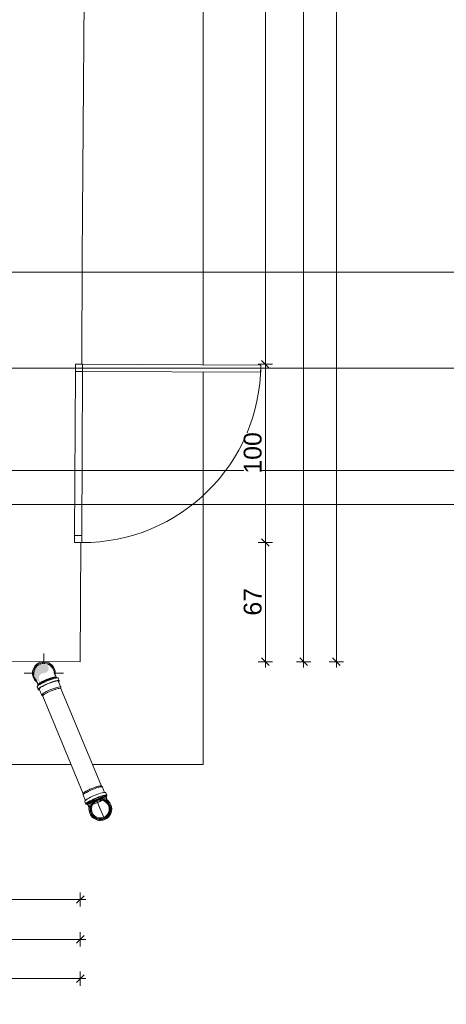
# Model space of a CAD drawing. Header units: millimetres. Extents: x -68772 to 137055, y -73300 to 19650.
# Tile 64 of 212: x 43802 to 46198, y -2805 to 2721. Entities that reach past the tile are written whole.
import ezdxf

# ---------------------------------------------------------------- set-up
doc = ezdxf.new("R2010")
doc.units = ezdxf.units.MM
doc.header["$MEASUREMENT"] = 0
doc.set_wipeout_variables(frame=1)
doc.linetypes.add('Wipeout_Contour', pattern=[1000, 0, -1000])
for name, color, linetype, lineweight in [('Center Line_Nr_pióra__7', 7, 'Continuous', 5), ('Dimensions_Nr_pióra__7', 7, 'Continuous', 5), ('Doors_Nr_pióra__7', 7, 'Continuous', 5), ('Drop_Nr_pióra__7', 7, 'Continuous', 5), ('Floors_Nr_pióra__7', 7, 'Continuous', 5), ('Pipe Fittings_Nr_pióra__7', 7, 'Continuous', 5), ('Pipes_Nr_pióra__7', 7, 'Continuous', 5), ('Room Tags_Nr_pióra__7', 7, 'Continuous', 5), ('Spot Elevations_Nr_pióra__7', 7, 'Continuous', 5), ('Walls_Nr_pióra__93', 7, 'Continuous', 20)]:
    doc.layers.add(name, color=color, linetype=linetype, lineweight=lineweight)
for name, color, linetype in [('Dimensions', 7, 'Continuous'), ('Doors', 7, 'Continuous'), ('Pipe Fittings', 7, 'Continuous'), ('Room Tags', 7, 'Continuous'), ('Spot Elevations', 7, 'Continuous')]:
    doc.layers.add(name, color=color, linetype=linetype)
doc.styles.add('GENERATED_STYLE_1', font='arial.ttf')
doc.dimstyles.new('GENERATED_STYLE__3', dxfattribs={"dimtxt": 100, "dimasz": 40.305087, "dimexe": 0.18, "dimexo": 0.164042, "dimgap": 0.09, "dimtad": 1, "dimtih": 1, "dimtoh": 1, "dimdec": 0, "dimlfac": 0.1, "dimzin": 0, "dimdsep": 46, "dimtxsty": 'GENERATED_STYLE_1', "dimblk": 'ARROWHEAD_6', "dimblk1": 'ARROWHEAD_6', "dimblk2": 'ARROWHEAD_6', "dimcen": 0.09, "dimse1": 1, "dimse2": 1, "dimclrd": 7, "dimclre": 7, "dimclrt": 7, "dimadec": 1, "dimazin": 0, "dimtfac": 1, "dimtdec": 4, "dimtmove": 0, "dimatfit": 3, "dimfxl": 0, "dimtolj": 1, "dimtzin": 0, "dimarcsym": 0})
doc.dimstyles.new('GENERATED_STYLE__8', dxfattribs={"dimtxt": 100, "dimasz": 40.305087, "dimexe": 0.18, "dimexo": 0.0625, "dimgap": 0.09, "dimtad": 1, "dimtih": 1, "dimtoh": 1, "dimdec": 0, "dimlfac": 0.1, "dimzin": 0, "dimdsep": 46, "dimtxsty": 'GENERATED_STYLE_1', "dimblk": 'ARROWHEAD_6', "dimblk1": 'ARROWHEAD_6', "dimblk2": 'ARROWHEAD_6', "dimcen": 0.09, "dimse1": 1, "dimse2": 1, "dimclrd": 7, "dimclre": 7, "dimclrt": 7, "dimadec": 1, "dimazin": 0, "dimtfac": 1, "dimtdec": 4, "dimtmove": 0, "dimatfit": 3, "dimfxl": 0, "dimtolj": 1, "dimtzin": 0, "dimarcsym": 0})
doc.dimstyles.new('GENERATED_STYLE__9', dxfattribs={"dimtxt": 100, "dimasz": 40.305087, "dimexe": 0.18, "dimexo": 0.0625, "dimgap": 0.09, "dimtad": 1, "dimdec": 0, "dimlfac": 0.1, "dimzin": 0, "dimdsep": 46, "dimtxsty": 'GENERATED_STYLE_1', "dimblk": 'ARROWHEAD_6', "dimblk1": 'ARROWHEAD_6', "dimblk2": 'ARROWHEAD_6', "dimcen": 0.09, "dimse1": 1, "dimse2": 1, "dimclrd": 7, "dimclre": 7, "dimclrt": 7, "dimadec": 1, "dimazin": 0, "dimtfac": 1, "dimtdec": 4, "dimtmove": 0, "dimatfit": 3, "dimfxl": 0, "dimtolj": 1, "dimtzin": 0, "dimarcsym": 0})

# ---------------------------------------------------------------- blocks, each defined once
blk = doc.blocks.new('Plumbing-Bend-Valsir-Triplus-Negative-01 - Standard-8962052-Rzut', base_point=(0, 0))
at = {"layer": 'Pipe Fittings_Nr_pióra__7', "color": 7, "linetype": 'Continuous', "lineweight": 5}
for p, q in [((32282.1, -1580), (32287.6, -1584.7)), ((32288, -1585.3), (32300.5, -1615.4)), ((32180, -1629.4), (32180.6, -1622.3)), ((32192.7, -1660.2), (32180.2, -1630.1)), ((32306.9, -1617), (32312.9, -1631.6)), ((32308, -1642.2), (32308.5, -1643.4)), ((32308.5, -1643.4), (32309.3, -1645.5)), ((32309.3, -1645.5), (32310.2, -1647.5)), ((32309.6, -1637.2), (32310.1, -1638.5)), ((32310.2, -1647.5), (32311, -1649.6)), ((32311, -1649.6), (32311.9, -1651.6)), ((32311.9, -1651.6), (32312.7, -1653.6)), ((32312.7, -1653.6), (32313.5, -1655.5)), ((32313.5, -1655.5), (32314.3, -1657.4)), ((32314.3, -1657.4), (32315.1, -1659.3)), ((32195.4, -1680.5), (32189.3, -1665.9)), ((32202.3, -1683.3), (32201.7, -1682.1)), ((32206.9, -1685.6), (32206.4, -1684.5)), ((32207.2, -1686.4), (32206.9, -1685.6)), ((32208.1, -1688.4), (32207.2, -1686.4)), ((32208.9, -1690.5), (32208.1, -1688.4)), ((32209.8, -1692.5), (32208.9, -1690.5)), ((32210.6, -1694.5), (32209.8, -1692.5)), ((32211.4, -1696.5), (32210.6, -1694.5)), ((32212.2, -1698.4), (32211.4, -1696.5)), ((32213, -1700.3), (32212.2, -1698.4)), ((32213.8, -1702.2), (32213, -1700.3)), ((32255, -1658.1), (32297.3, -1759.7)), ((32257, -1662.8), (32257.7, -1664.5)), ((32257.7, -1664.5), (32276.2, -1708.9)), ((32315.1, -1659.3), (32315.4, -1660.1))]:
    blk.add_line(p, q, dxfattribs=at)
for radius, start, end in [(63.7, 112.583, 292.583), (58.4, 112.583, 292.583), (63.7, 292.583, 112.583), (58.4, 292.583, 112.583), (55.3, 292.583, 112.583), (55, 292.583, 112.583), (55.3, 112.583, 292.583), (55, 112.583, 292.583), (50, 112.583, 292.583), (50, 162.0669, 166.3164), (50, 135.9436, 139.6973), (50, 292.583, 112.583), (50, 85.4686, 89.2224), (50, 58.8495, 63.099), (50, 33.6201, 36.1787), (50, 8.9871, 11.5458), (50, 188.9871, 191.5458), (50, 213.6201, 216.1787), (50, 238.8495, 243.099), (50, 265.4686, 269.2224), (50, 315.9436, 319.6973), (50, 342.0669, 346.3164)]:
    blk.add_arc((32276.2, -1708.9), radius, start, end, dxfattribs=at)
for centre, major_axis, start_param, end_param in [((32234.1, -1607.7), (53.9, 22.4), 1.570797, 3.365992), ((32231.5, -1601.5), (50.8, 21.1), 1.570797, 2.903684), ((32231.5, -1601.5), (50.8, 21.1), 0.708307, 1.570797), ((32234.1, -1607.7), (53.9, 22.4), 6.058786, 7.853982), ((32231.5, -1601.5), (50.8, 21.1), 0.237909, 0.697053), ((32231.5, -1601.5), (50.8, 21.1), 0.078581, 0.2244), ((32231.5, -1601.5), (50.8, 21.1), 2.917193, 3.063012), ((32248.1, -1641.4), (58.8, 24.4), 1.570797, 3.141593), ((32254.2, -1656.1), (58.8, 24.4), 1.570797, 3.58749), ((32254.2, -1656.1), (53.9, 22.4), 1.570797, 3.365992), ((32248.1, -1641.4), (58.8, 24.4), 0, 1.570797), ((32254.2, -1656.1), (58.8, 24.4), 5.837288, 7.853982), ((32254.2, -1656.1), (53.9, 22.4), 6.058786, 7.853982), ((32256.2, -1660.9), (53.9, 22.4), 5.94784, 7.584816), ((32256.2, -1660.9), (51.1, 21.2), 0.678669, 1.230963), ((32257.7, -1664.5), (50.8, 21.1), 0.2618, 0.9981), ((32256.2, -1660.9), (51.1, 21.2), 6.058786, 6.956384), ((32257.7, -1664.5), (50.8, 21.1), 0.631823, 0.711159), ((32257.7, -1664.5), (50.8, 21.1), 0, 0.237292), ((32257.7, -1664.5), (50.8, 21.1), 0, 0.2244), ((32256.2, -1660.9), (53.9, 22.4), 1.839962, 3.476939), ((32256.2, -1660.9), (51.1, 21.2), 2.468394, 3.365992), ((32257.7, -1664.5), (50.8, 21.1), 2.904301, 3.141593), ((32257.7, -1664.5), (50.8, 21.1), 2.917193, 3.141593), ((32257.7, -1664.5), (50.8, 21.1), 2.143493, 2.879793), ((32256.2, -1660.9), (51.1, 21.2), 1.912921, 2.462924), ((32257.7, -1664.5), (50.8, 21.1), 2.433286, 2.50977), ((32257.7, -1664.5), (46.2, 19.2), 4.153304, 4.238157), ((32257.7, -1664.5), (46.2, 19.2), 4.162844, 4.712389), ((32257.7, -1664.5), (46.2, 19.2), 4.305624, 4.712389), ((32257.7, -1664.5), (46.2, 19.2), 4.712389, 5.266373), ((32257.7, -1664.5), (46.2, 19.2), 4.712389, 5.119155), ((32257.7, -1664.5), (46.2, 19.2), 5.186622, 5.273423)]:
    blk.add_ellipse(centre, major_axis=major_axis, ratio=0.156434, start_param=start_param, end_param=end_param, dxfattribs=at)
blk = doc.blocks.new('Plumbing-Bend-Valsir-Triplus-Negative-01 - Standard-V10-Rzut')
at = {"layer": 'Pipe Fittings_Nr_pióra__7', "color": 7, "linetype": 'Continuous', "lineweight": 5}
for p, q in [((31914.7, -983), (31915.3, -984.5)), ((31915.3, -984.5), (31916, -986.1)), ((31916, -986.1), (31916.7, -987.8)), ((31916.7, -987.8), (31917.4, -989.5)), ((31917.4, -989.5), (31918.1, -991.2)), ((31918.1, -991.2), (31918.8, -993)), ((31918.8, -993), (31919.6, -994.9)), ((32016.5, -941.3), (32016.1, -940.5)), ((32017.1, -942.8), (32016.5, -941.3)), ((32017.8, -944.5), (32017.1, -942.8)), ((32018.5, -946.1), (32017.8, -944.5)), ((32019.2, -947.8), (32018.5, -946.1)), ((32019.9, -949.6), (32019.2, -947.8)), ((32020.7, -951.4), (32019.9, -949.6)), ((32021.4, -953.3), (32020.7, -951.4)), ((32022.2, -955.2), (32021.4, -953.3)), ((32023, -957.1), (32022.2, -955.2)), ((32023.8, -959), (32023, -957.1)), ((32024.7, -961), (32023.8, -959)), ((32025.5, -963), (32024.7, -961)), ((32026.4, -965.1), (32025.5, -963)), ((32027.2, -967.1), (32026.4, -965.1)), ((32028.1, -969.2), (32027.2, -967.1)), ((32028.1, -969.2), (32028.6, -970.4)), ((32032.7, -971.5), (32033.2, -972.7)), ((32039.6, -974.3), (32045.7, -989)), ((32042.3, -994.6), (32054.8, -1024.7)), ((31919.6, -994.9), (31920.4, -996.7)), ((31920.4, -996.7), (31921.2, -998.7)), ((31921.2, -998.7), (31922, -1000.6)), ((31922, -1000.6), (31922.8, -1002.6)), ((31928.1, -1037.9), (31922, -1023.2)), ((31922.8, -1002.6), (31923.7, -1004.6)), ((31923.7, -1004.6), (31924.5, -1006.6)), ((31924.5, -1006.6), (31925.3, -1008.7)), ((31925.4, -1017.6), (31924.9, -1016.4)), ((31925.3, -1008.7), (31926.2, -1010.7)), ((31926.2, -1010.7), (31926.5, -1011.4)), ((31927, -1012.6), (31926.5, -1011.4)), ((31947, -1069.6), (31934.5, -1039.4)), ((32054.9, -1025.4), (32054.4, -1032.6)), ((31952.9, -1074.8), (31947.4, -1070.1))]:
    blk.add_line(p, q, dxfattribs=at)
for radius, start, end in [(63.7, 353.7828, 112.583), (63.7, 112.583, 231.3294), (58.4, 112.583, 220.1009), (55, 168.7754, 176.3077), (55, 162.9115, 164.0115), (55, 153.7754, 161.3077), (55, 138.7755, 146.3077), (55, 137.1419, 139.7545), (55, 123.7754, 131.3077), (55, 112.583, 116.3077), (58.4, 4.4692, 112.583), (55, 108.7754, 112.583), (55, 93.7754, 101.3077), (55, 85.9282, 87.971), (55, 82.583, 86.3077), (55, 37.583, 67.583), (55, 58.7837, 63.166), (55, 34.6511, 35.4401), (55, 183.7754, 187.583)]:
    blk.add_arc((31958.8, -945.9), radius, start, end, dxfattribs=at)
for centre, major_axis, start_param, end_param in [((31980.8, -998.8), (58.8, 24.4), 1.570796, 3.141593), ((31977.3, -990.3), (50.8, 21.1), 1.570796, 2.228702), ((31977.3, -990.3), (50.8, 21.1), 2.044031, 2.217949), ((31978.8, -994), (53.9, 22.4), 1.570796, 2.124998), ((31977.3, -990.3), (50.8, 21.1), 1.570796, 1.978516), ((31977.3, -990.3), (50.8, 21.1), 0.237909, 1.570796), ((31977.3, -990.3), (50.8, 21.1), 1.163077, 1.570796), ((31978.8, -994), (53.9, 22.4), 6.159468, 7.853982), ((31980.8, -998.8), (58.8, 24.4), 0, 1.570796), ((31986.9, -1013.4), (58.8, 24.4), 5.837288, 7.853982), ((31986.9, -1013.4), (53.9, 22.4), 6.058786, 7.853982), ((31977.3, -990.3), (50.8, 21.1), 0.707139, 1.097562), ((31977.3, -990.3), (50.8, 21.1), 0.261799, 0.632972), ((31977.3, -990.3), (50.8, 21.1), 6.161474, 6.507585), ((31977.3, -990.3), (50.8, 21.1), 6.164175, 6.478884), ((31978.8, -994), (53.9, 22.4), 2.161916, 3.26531), ((31986.9, -1013.4), (58.8, 24.4), 1.570796, 3.58749), ((31977.3, -990.3), (50.8, 21.1), 2.917193, 3.263304), ((31977.3, -990.3), (50.8, 21.1), 2.948958, 3.260603), ((31977.3, -990.3), (50.8, 21.1), 2.289207, 2.903684), ((31977.3, -990.3), (50.8, 21.1), 2.508621, 2.879793), ((31986.9, -1013.4), (53.9, 22.4), 1.570796, 3.365992), ((31977.3, -990.3), (50.8, 21.1), 2.278935, 2.434454), ((32000.9, -1047.1), (53.9, 22.4), 1.570796, 3.365992), ((32000.9, -1047.1), (53.9, 22.4), 6.058786, 7.853982), ((32003.5, -1053.4), (50.8, 21.1), 1.096564, 1.164031), ((32003.5, -1053.4), (50.8, 21.1), 0.631823, 0.708307), ((32003.5, -1053.4), (50.8, 21.1), 2.917193, 2.985989), ((32003.5, -1053.4), (50.8, 21.1), 2.433286, 2.50977), ((32003.5, -1053.4), (50.8, 21.1), 1.977562, 2.045029)]:
    blk.add_ellipse(centre, major_axis=major_axis, ratio=0.156434, start_param=start_param, end_param=end_param, dxfattribs=at)
blk = doc.blocks.new('Дверь_порог_муляж - Дверь-8966037-Rzut')
at = {"layer": 'Doors_Nr_pióra__7', "color": 7, "linetype": 'Continuous', "lineweight": 5}
for p, q in [((-460, -172.5), (-500, -172.5)), ((-500, -172.5), (-500, -212.5)), ((-500, -212.5), (-460, -212.5)), ((460, -172.5), (-460, -172.5)), ((-460, -172.5), (-460, -212.5)), ((-460, -212.5), (-460, -172.5)), ((-460, -212.5), (460, -212.5)), ((460, -212.5), (460, -172.5)), ((500, -172.5), (460, -172.5)), ((460, -172.5), (460, -212.5)), ((460, -1212.5), (460, -212.5)), ((460, -212.5), (500, -212.5)), ((500, -212.5), (500, -172.5)), ((500, -212.5), (500, -1212.5)), ((500, -1212.5), (460, -1212.5))]:
    blk.add_line(p, q, dxfattribs=at)
blk.add_arc((500, -212.5), 1000, 180, 270, dxfattribs=at)
blk = doc.blocks.new('iv_Помещение_Площадь - iv_Помещение_Площадь-55347-Rzut')
at = {"layer": 'Room Tags_Nr_pióra__7', "color": 7, "linetype": 'Continuous', "lineweight": 5}
blk.add_line((-200, 0), (200, 0), dxfattribs=at)
blk.add_circle((0, 0), 250, dxfattribs=at)
blk = doc.blocks.new('Spot Elevations - Высотная отметка - Закрашенное значение-23738-Rzut', base_point=(-269.5, 0))
at = {"layer": 'Spot Elevations_Nr_pióra__7', "color": 7, "linetype": 'Continuous', "lineweight": 5}
blk.add_line((-419.5, 0), (430.5, 0), dxfattribs=at)
blk = doc.blocks.new('*D808')
at = {"layer": 'Dimensions_Nr_pióra__7', "color": 7, "linetype": 'Continuous', "lineweight": 5}
for p, q in [((43004, -2195.4), (42961.6, -2237.8)), ((42982.8, -2256.4), (42982.8, -2176.9)), ((44121.3, -2237.8), (44163.8, -2195.4)), ((44142.5, -2256.4), (44142.5, -2176.9)), ((42982.8, -2216.6), (44142.5, -2216.6)), ((44142.5, -2216.6), (44174.4, -2216.6))]:
    blk.add_line(p, q, dxfattribs=at)
at = {"color": 254, "linetype": 'Wipeout_Contour', "lineweight": 0, "ltscale": 174462.217232}
blk.add_wipeout([(43453.9, -2196.6), (43671.5, -2196.6), (43671.5, -2096.6), (43453.9, -2096.6)], dxfattribs=at).dxf.layer = 'Dimensions'
at = {"layer": 'Dimensions_Nr_pióra__7', "color": 7, "lineweight": 5, "insert": (43453.9, -2196.6), "char_height": 100, "attachment_point": 7, "style": 'GENERATED_STYLE_1'}
blk.add_mtext('\\A1;116', dxfattribs=at)
blk = doc.blocks.new('ARROWHEAD_6')
at = {"color": 0, "linetype": 'Continuous', "lineweight": 0}
for p, q in [((0, 0), (-1, 0)), ((-0.5, -0.5), (0.5, 0.5))]:
    blk.add_line(p, q, dxfattribs=at)
blk = doc.blocks.new('*D810')
at = {"layer": 'Dimensions_Nr_pióra__7', "color": 7, "linetype": 'Continuous', "lineweight": 5}
for p, q in [((35532.7, -2418.7), (35490.3, -2461.1)), ((35511.5, -2479.7), (35511.5, -2400.1)), ((44121.3, -2461.1), (44163.8, -2418.7)), ((44142.5, -2479.7), (44142.5, -2400.1)), ((35511.5, -2439.9), (44142.5, -2439.9)), ((44142.5, -2439.9), (44174.4, -2439.9))]:
    blk.add_line(p, q, dxfattribs=at)
at = {"color": 254, "linetype": 'Wipeout_Contour', "lineweight": 0, "ltscale": 159590.039735}
blk.add_wipeout([(39713.2, -2419.9), (39940.9, -2419.9), (39940.9, -2319.9), (39713.2, -2319.9)], dxfattribs=at).dxf.layer = 'Dimensions'
at = {"layer": 'Dimensions_Nr_pióra__7', "color": 7, "lineweight": 5, "insert": (39713.2, -2419.9), "char_height": 100, "attachment_point": 7, "style": 'GENERATED_STYLE_1'}
blk.add_mtext('\\A1;863', dxfattribs=at)
blk = doc.blocks.new('*D811')
at = {"layer": 'Dimensions_Nr_pióra__7', "color": 7, "linetype": 'Continuous', "lineweight": 5}
for p, q in [((24748.1, -2639.2), (24705.7, -2681.6)), ((24726.9, -2700.2), (24726.9, -2620.7)), ((44121.3, -2681.6), (44163.8, -2639.2)), ((44142.5, -2700.2), (44142.5, -2620.7)), ((24695.1, -2660.4), (24726.9, -2660.4)), ((24726.9, -2660.4), (44142.5, -2660.4)), ((44142.5, -2660.4), (44174.4, -2660.4))]:
    blk.add_line(p, q, dxfattribs=at)
at = {"color": 254, "linetype": 'Wipeout_Contour', "lineweight": 0, "ltscale": 138128.262598}
blk.add_wipeout([(34263.8, -2640.4), (34605.7, -2640.4), (34605.7, -2540.4), (34263.8, -2540.4)], dxfattribs=at).dxf.layer = 'Dimensions'
at = {"layer": 'Dimensions_Nr_pióra__7', "color": 7, "lineweight": 5, "insert": (34263.8, -2640.4), "char_height": 100, "attachment_point": 7, "style": 'GENERATED_STYLE_1'}
blk.add_mtext('\\A1;1\\~942', dxfattribs=at)
blk = doc.blocks.new('*D842')
at = {"layer": 'Dimensions_Nr_pióra__7', "color": 7, "linetype": 'Continuous', "lineweight": 5}
for p, q in [((45160.3, -191.8), (45202.8, -234.2)), ((45181.6, -881.7), (45181.6, -213)), ((45221.3, -881.7), (45141.8, -881.7)), ((45160.3, -860.5), (45202.8, -903)), ((45181.6, -913.6), (45181.6, -881.7))]:
    blk.add_line(p, q, dxfattribs=at)
at = {"color": 254, "linetype": 'Wipeout_Contour', "lineweight": 0, "ltscale": 180459.742453}
blk.add_wipeout([(45161.6, -623.2), (45161.6, -471.5), (45061.6, -471.5), (45061.6, -623.2)], dxfattribs=at).dxf.layer = 'Dimensions'
at = {"layer": 'Dimensions_Nr_pióra__7', "color": 7, "lineweight": 5, "insert": (45161.6, -623.2), "char_height": 100, "attachment_point": 7, "rotation": 90, "style": 'GENERATED_STYLE_1'}
blk.add_mtext('\\A1;67', dxfattribs=at)
blk = doc.blocks.new('*D843')
at = {"layer": 'Dimensions_Nr_pióra__7', "color": 7, "linetype": 'Continuous', "lineweight": 5}
for p, q in [((45160.3, 808.2), (45202.8, 765.8)), ((45181.6, -213), (45181.6, 787)), ((45221.3, -213), (45141.8, -213)), ((45160.3, -191.8), (45202.8, -234.2)), ((45181.6, -881.7), (45181.6, -213))]:
    blk.add_line(p, q, dxfattribs=at)
at = {"color": 254, "linetype": 'Wipeout_Contour', "lineweight": 0, "ltscale": 180450.431772}
blk.add_wipeout([(45161.6, 173.2), (45161.6, 400.9), (45061.6, 400.9), (45061.6, 173.2)], dxfattribs=at).dxf.layer = 'Dimensions'
at = {"layer": 'Dimensions_Nr_pióra__7', "color": 7, "lineweight": 5, "insert": (45161.6, 173.2), "char_height": 100, "attachment_point": 7, "rotation": 90, "style": 'GENERATED_STYLE_1'}
blk.add_mtext('\\A1;100', dxfattribs=at)
blk = doc.blocks.new('*D844')
at = {"layer": 'Dimensions_Nr_pióra__7', "color": 7, "linetype": 'Continuous', "lineweight": 5}
for p, q in [((45160.3, 8690.6), (45202.8, 8648.1)), ((45221.3, 8669.4), (45141.8, 8669.4)), ((45181.6, 787), (45181.6, 8669.4)), ((45221.3, 787), (45141.8, 787)), ((45160.3, 808.2), (45202.8, 765.8)), ((45181.6, -213), (45181.6, 787))]:
    blk.add_line(p, q, dxfattribs=at)
at = {"color": 254, "linetype": 'Wipeout_Contour', "lineweight": 0, "ltscale": 181435.195996}
blk.add_wipeout([(45161.6, 4614.4), (45161.6, 4842), (45061.6, 4842), (45061.6, 4614.4)], dxfattribs=at).dxf.layer = 'Dimensions'
at = {"layer": 'Dimensions_Nr_pióra__7', "color": 7, "lineweight": 5, "insert": (45161.6, 4614.4), "char_height": 100, "attachment_point": 7, "rotation": 90, "style": 'GENERATED_STYLE_1'}
blk.add_mtext('\\A1;788', dxfattribs=at)
blk = doc.blocks.new('*D846')
at = {"layer": 'Dimensions_Nr_pióra__7', "color": 7, "linetype": 'Continuous', "lineweight": 5}
for p, q in [((45375.5, 8690.6), (45417.9, 8648.1)), ((45436.5, 8669.4), (45357, 8669.4)), ((45396.7, -881.7), (45396.7, 8669.4)), ((45436.5, -881.7), (45357, -881.7)), ((45375.5, -860.5), (45417.9, -903)), ((45396.7, -913.6), (45396.7, -881.7))]:
    blk.add_line(p, q, dxfattribs=at)
at = {"color": 254, "linetype": 'Wipeout_Contour', "lineweight": 0, "ltscale": 181975.238413}
blk.add_wipeout([(45376.7, 3780), (45376.7, 4007.6), (45276.7, 4007.6), (45276.7, 3780)], dxfattribs=at).dxf.layer = 'Dimensions'
at = {"layer": 'Dimensions_Nr_pióra__7', "color": 7, "lineweight": 5, "insert": (45376.7, 3780), "char_height": 100, "attachment_point": 7, "rotation": 90, "style": 'GENERATED_STYLE_1'}
blk.add_mtext('\\A1;955', dxfattribs=at)
blk = doc.blocks.new('*D848')
at = {"layer": 'Dimensions_Nr_pióra__7', "color": 7, "linetype": 'Continuous', "lineweight": 5}
for p, q in [((45580.3, 11082.5), (45580.3, 11114.4)), ((45620.1, 11082.5), (45540.5, 11082.5)), ((45601.5, 11061.3), (45559.1, 11103.8)), ((45580.3, -881.7), (45580.3, 11082.5)), ((45620.1, -881.7), (45540.5, -881.7)), ((45559.1, -860.5), (45601.5, -903)), ((45580.3, -913.6), (45580.3, -881.7))]:
    blk.add_line(p, q, dxfattribs=at)
at = {"color": 254, "linetype": 'Wipeout_Contour', "lineweight": 0, "ltscale": 183182.02503}
blk.add_wipeout([(45560.3, 4929.4), (45560.3, 5271.4), (45460.3, 5271.4), (45460.3, 4929.4)], dxfattribs=at).dxf.layer = 'Dimensions'
at = {"layer": 'Dimensions_Nr_pióra__7', "color": 7, "lineweight": 5, "insert": (45560.3, 4929.4), "char_height": 100, "attachment_point": 7, "rotation": 90, "style": 'GENERATED_STYLE_1'}
blk.add_mtext('\\A1;1\\~196', dxfattribs=at)

msp = doc.modelspace()

# ---------------------------------------------------------------- hatches: boundary and pattern name
at = {"layer": 'Drop_Nr_pióra__7', "linetype": 'Continuous', "lineweight": 5}
msp.add_hatch(color=7, dxfattribs=at).paths.add_polyline_path([(43884.7, -931.7), (43882.8, -945.9), (43884.7, -960.2), (43890.2, -973.4), (43898.9, -984.8), (43910.3, -993.6), (43923.6, -999), (43930.7, -1000), (43924.1, -997.2), (43918.4, -992.9), (43914, -987.2), (43911.2, -980.5), (43910.3, -973.4), (43911.2, -966.3), (43914, -959.7), (43918.4, -954), (43924.1, -949.6), (43930.7, -946.9), (43944.9, -945), (43951.6, -942.2), (43957.3, -937.9), (43961.6, -932.2), (43964.4, -925.5), (43965.2, -917.4), (43964.4, -911.3), (43961.6, -904.7), (43957.3, -899), (43951.6, -894.6), (43944.9, -891.9), (43937.8, -890.9), (43923.6, -892.8), (43910.3, -898.3), (43898.9, -907), (43890.2, -918.4)])

# ---------------------------------------------------------------- linework, layer by layer
at = {"layer": 'Center Line_Nr_pióra__7', "color": 7, "linetype": 'Continuous', "lineweight": 5}
for p, q in [((43937.8, -888.5), (43937.8, -835.9)), ((43827.8, -945.9), (43881.1, -945.9)), ((43997.1, -945.9), (44047.8, -945.9))]:
    msp.add_line(p, q, dxfattribs=at)
at = {"layer": 'Floors_Nr_pióra__7', "color": 7, "linetype": 'Continuous', "lineweight": 5}
for p, q in [((44833.1, 9441.7), (44833.1, 783.7)), ((44833.1, 743.7), (44833.1, -1458.3)), ((44091.4, -1458.3), (39656.6, -1458.3)), ((44833.1, -1458.3), (44210.5, -1458.3))]:
    msp.add_line(p, q, dxfattribs=at)
at = {"layer": 'Pipes_Nr_pióra__7', "color": 7, "linetype": 'Continuous', "lineweight": 5}
for p, q in [((44261.2, -1580.3), (44033.3, -1032.3)), ((43931.7, -1074.5), (44159.7, -1622.6))]:
    msp.add_line(p, q, dxfattribs=at)
for centre, start_param, end_param in [((43982.5, -1053.4), 1.570796, 2.879793), ((43982.5, -1053.4), 0.261799, 1.570796), ((43982.5, -1053.4), 0, 0.237292), ((43982.5, -1053.4), 2.904301, 3.141593), ((44210.5, -1601.5), 1.570796, 1.978516), ((44210.5, -1601.5), 1.163077, 1.570796), ((44210.5, -1601.5), 0.6932, 1.097562), ((44210.5, -1601.5), 0.261799, 0.632972), ((44210.5, -1601.5), 0, 0.14562), ((44210.5, -1601.5), 2.995973, 3.141593), ((44210.5, -1601.5), 2.508621, 2.879793), ((44210.5, -1601.5), 2.044031, 2.434454)]:
    msp.add_ellipse(centre, major_axis=(50.8, 21.1), ratio=0.156434, start_param=start_param, end_param=end_param, dxfattribs=at)
at = {"layer": 'Walls_Nr_pióra__93', "color": 7, "linetype": 'Continuous', "lineweight": 20}
for p, q in [((44153.6, 1390.8), (44166.8, 3027.8)), ((44150.7, 787), (44153.6, 1390.8)), ((44142.5, -881.7), (44145.8, -213)), ((42982.8, -881), (44142.5, -881.7))]:
    msp.add_line(p, q, dxfattribs=at)

# ---------------------------------------------------------------- block references
at = {"layer": 'Doors', "color": 7, "linetype": 'Continuous', "lineweight": 5, "zscale": 1000, "rotation": 89.72073120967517}
msp.add_blockref('Дверь_порог_муляж - Дверь-8966037-Rzut', (43940.7, 288), dxfattribs=at)
at = {"layer": 'Pipe Fittings', "color": 7, "linetype": 'Continuous', "lineweight": 5, "zscale": 1000}
for name in ['Plumbing-Bend-Valsir-Triplus-Negative-01 - Standard-V10-Rzut', 'Plumbing-Bend-Valsir-Triplus-Negative-01 - Standard-8962052-Rzut']:
    msp.add_blockref(name, (11979, 0), dxfattribs=at)
at = {"layer": 'Room Tags', "color": 7, "linetype": 'Continuous', "lineweight": 5, "xscale": 49.99999999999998, "yscale": 49.99999999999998, "zscale": 1000}
msp.add_blockref('iv_Помещение_Площадь - iv_Помещение_Площадь-55347-Rzut', (39373.4, 0), dxfattribs=at)
at = {"layer": 'Spot Elevations', "color": 7, "linetype": 'Continuous', "lineweight": 5, "xscale": 49.99999999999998, "yscale": 49.99999999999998, "zscale": 1000}
for p in [(23971.8, 1303.5), (23089.3, 766.1), (27971.4, 191.1)]:
    msp.add_blockref('Spot Elevations - Высотная отметка - Закрашенное значение-23738-Rzut', p, dxfattribs=at)

# ---------------------------------------------------------------- next in the draw order: dimensions: what is measured, and where the dimension line sits
at = {"layer": 'Dimensions', "color": 7, "linetype": 'Continuous', "lineweight": 5}
dim = msp.add_linear_dim(base=(44142.5, -2216.6), p1=(42982.8, -881), p2=(44142.5, -881.7), dimstyle='GENERATED_STYLE__3', dxfattribs=at)
dim.commit()
dim.dimension.update_dxf_attribs({"geometry": '*D808', "text_midpoint": (43568.2, -2146.6), "dimtype": 160})

# ---------------------------------------------------------------- next in the draw order: dimensions: what is measured, and where the dimension line sits
dim = msp.add_linear_dim(base=(44142.5, -2439.9), p1=(35511.5, -879.8), p2=(44142.5, -881.7), dimstyle='GENERATED_STYLE__8', dxfattribs=at)
dim.commit()
dim.dimension.update_dxf_attribs({"geometry": '*D810', "text_midpoint": (39827.6, -2369.9), "dimtype": 160})

# ---------------------------------------------------------------- next in the draw order: dimensions: what is measured, and where the dimension line sits
dim = msp.add_linear_dim(base=(45181.6, -213), p1=(44142.5, -881.7), p2=(44145.8, -213), angle=90, dimstyle='GENERATED_STYLE__9', dxfattribs=at)
dim.commit()
dim.dimension.update_dxf_attribs({"geometry": '*D842', "text_midpoint": (45111.6, -547), "dimtype": 160, "text_rotation": 90})
dim = msp.add_linear_dim(base=(44142.5, -2660.4), p1=(24726.9, -2439.9), p2=(44142.5, -2439.9), dimstyle='GENERATED_STYLE__8', dxfattribs=at)
dim.commit()
dim.dimension.update_dxf_attribs({"geometry": '*D811', "text_midpoint": (34435.5, -2590.4), "dimtype": 160})

# ---------------------------------------------------------------- next in the draw order: dimensions: what is measured, and where the dimension line sits
dim = msp.add_linear_dim(base=(45181.6, 787), p1=(44145.8, -213), p2=(44150.7, 787), angle=90, dimstyle='GENERATED_STYLE__9', dxfattribs=at)
dim.commit()
dim.dimension.update_dxf_attribs({"geometry": '*D843', "text_midpoint": (45111.6, 287.5), "dimtype": 160, "text_rotation": 90})

# ---------------------------------------------------------------- next in the draw order: dimensions: what is measured, and where the dimension line sits
dim = msp.add_linear_dim(base=(45181.6, 8669.4), p1=(44150.7, 787), p2=(44158.4, 8669.4), angle=90, dimstyle='GENERATED_STYLE__9', dxfattribs=at)
dim.commit()
dim.dimension.update_dxf_attribs({"geometry": '*D844', "text_midpoint": (45111.6, 4728.7), "dimtype": 160, "text_rotation": 90})

# ---------------------------------------------------------------- next in the draw order: dimensions: what is measured, and where the dimension line sits
dim = msp.add_linear_dim(base=(45396.7, 8669.4), p1=(44142.5, -881.7), p2=(44158.4, 8669.4), angle=90, dimstyle='GENERATED_STYLE__9', dxfattribs=at)
dim.commit()
dim.dimension.update_dxf_attribs({"geometry": '*D846', "text_midpoint": (45326.7, 3894.3), "dimtype": 160, "text_rotation": 90})

# ---------------------------------------------------------------- next in the draw order: dimensions: what is measured, and where the dimension line sits
dim = msp.add_linear_dim(base=(45580.3, 11082.5), p1=(45341.5, -881.7), p2=(45341.5, 11082.5), angle=90, dimstyle='GENERATED_STYLE__9', dxfattribs=at)
dim.commit()
dim.dimension.update_dxf_attribs({"geometry": '*D848', "text_midpoint": (45510.3, 5101.2), "dimtype": 160, "text_rotation": 90})

doc.saveas('drawing.dxf')
